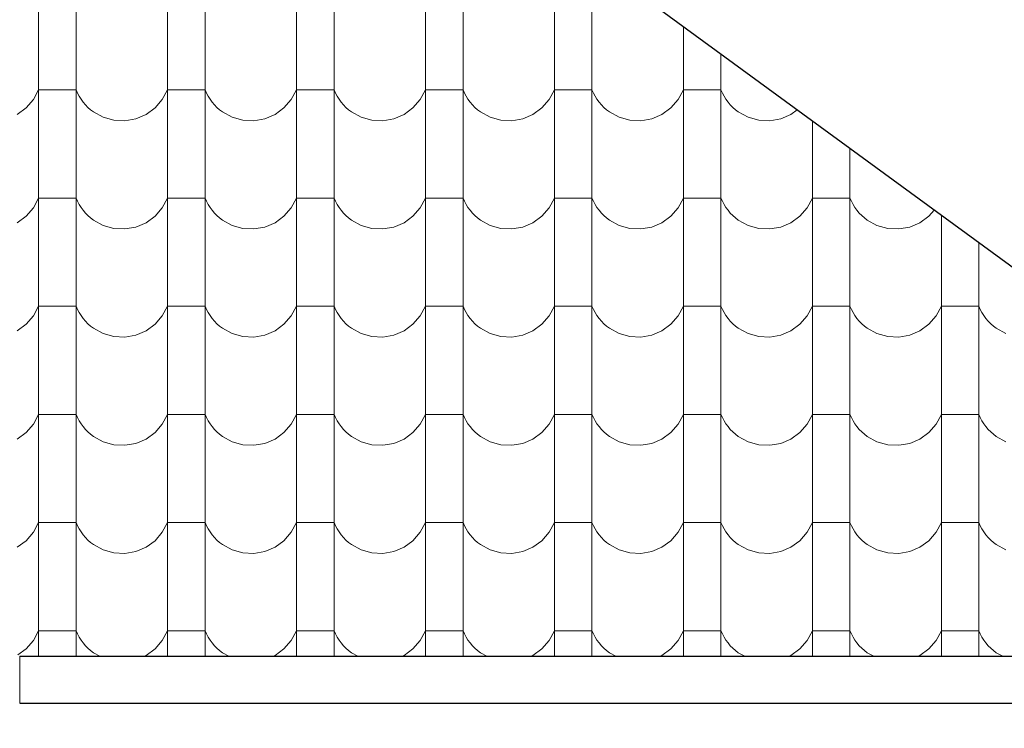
# Model space of a CAD drawing. Header units: millimetres. Extents: x -29624 to 9939, y -6894 to 6495.
# Tile 221 of 243: x 3915 to 4167, y -5498 to -5316. Entities that reach past the tile are written whole.
import ezdxf

# ---------------------------------------------------------------- set-up
doc = ezdxf.new("R2010")
doc.units = ezdxf.units.MM
doc.header["$MEASUREMENT"] = 0
doc.layers.add('810-G Ogólne', color=7, linetype='Continuous')
doc.layers.add('990-D Import IFC', color=7, linetype='Continuous')

# ---------------------------------------------------------------- blocks, each defined once
blk = doc.blocks.new('*X1836', base_point=(515069.4, 47309.9))
at = {"layer": '990-D Import IFC', "color": 251, "linetype": 'Continuous', "lineweight": 13, "true_color": 0x6a6a6a}
for p, q in [((669131.4, -40776.1), (669131.4, -41053.1)), ((669227.5, -40776.1), (669227.5, -41053.1)), ((669461.4, -40776.1), (669461.4, -41053.1)), ((669557.5, -40776.1), (669557.5, -41053.1)), ((669791.4, -40776.1), (669791.4, -41053.1)), ((669887.5, -40776.1), (669887.5, -41053.1)), ((670121.4, -40776.1), (670121.4, -41053.1)), ((670217.5, -40776.1), (670217.5, -41053.1)), ((670451.4, -40776.1), (670451.4, -41053.1)), ((670547.5, -40828.3), (670547.5, -41053.1)), ((670781.4, -40999.6), (670781.4, -41053.1)), ((669131.4, -41053.1), (669131.4, -41330.1)), ((669227.5, -41053.1), (669227.5, -41330.1)), ((669461.4, -41053.1), (669461.4, -41330.1)), ((669557.5, -41053.1), (669557.5, -41330.1)), ((669791.4, -41053.1), (669791.4, -41330.1)), ((669887.5, -41053.1), (669887.5, -41330.1)), ((670121.4, -41053.1), (670121.4, -41330.1)), ((670217.5, -41053.1), (670217.5, -41330.1)), ((670451.4, -41053.1), (670451.4, -41330.1)), ((670547.5, -41053.1), (670547.5, -41330.1)), ((670781.4, -41053.1), (670781.4, -41330.1)), ((670877.5, -41069.9), (670877.5, -41330.1)), ((669118.1, -41186.2), (669131.4, -41161.2)), ((669179.4, -41161.2), (669131.4, -41161.2)), ((669227.5, -41161.2), (669179.4, -41161.2)), ((669227.5, -41161.2), (669231.1, -41169.5)), ((669448.1, -41186.2), (669461.4, -41161.2)), ((669509.4, -41161.2), (669461.4, -41161.2)), ((669557.5, -41161.2), (669509.4, -41161.2)), ((669557.5, -41161.2), (669561.1, -41169.5)), ((669778.1, -41186.2), (669791.4, -41161.2)), ((669839.4, -41161.2), (669791.4, -41161.2)), ((669887.5, -41161.2), (669839.4, -41161.2)), ((669887.5, -41161.2), (669891.1, -41169.5)), ((670108.1, -41186.2), (670121.4, -41161.2)), ((670169.4, -41161.2), (670121.4, -41161.2)), ((670217.5, -41161.2), (670169.4, -41161.2)), ((670217.5, -41161.2), (670221.1, -41169.5)), ((670438.1, -41186.2), (670451.4, -41161.2)), ((670499.4, -41161.2), (670451.4, -41161.2)), ((670547.5, -41161.2), (670499.4, -41161.2)), ((670547.5, -41161.2), (670551.1, -41169.5)), ((670768.1, -41186.2), (670781.4, -41161.2)), ((670829.4, -41161.2), (670781.4, -41161.2)), ((670877.5, -41161.2), (670829.4, -41161.2)), ((670877.5, -41161.2), (670881.1, -41169.5)), ((669099.4, -41207.7), (669118.1, -41186.2)), ((669231.1, -41169.5), (669235.4, -41177.6)), ((669235.4, -41177.6), (669240.2, -41185.3)), ((669240.2, -41185.3), (669245.5, -41192.7)), ((669429.4, -41207.7), (669448.1, -41186.2)), ((669561.1, -41169.5), (669565.4, -41177.6)), ((669565.4, -41177.6), (669570.2, -41185.3)), ((669570.2, -41185.3), (669575.5, -41192.7)), ((669759.4, -41207.7), (669778.1, -41186.2)), ((669891.1, -41169.5), (669895.4, -41177.6)), ((669895.4, -41177.6), (669900.2, -41185.3)), ((669900.2, -41185.3), (669905.5, -41192.7)), ((670089.4, -41207.7), (670108.1, -41186.2)), ((670221.1, -41169.5), (670225.4, -41177.6)), ((670225.4, -41177.6), (670230.2, -41185.3)), ((670230.2, -41185.3), (670235.5, -41192.7)), ((670419.4, -41207.7), (670438.1, -41186.2)), ((670551.1, -41169.5), (670555.4, -41177.6)), ((670555.4, -41177.6), (670560.2, -41185.3)), ((670560.2, -41185.3), (670565.5, -41192.7)), ((670749.4, -41207.7), (670768.1, -41186.2)), ((670881.1, -41169.5), (670885.4, -41177.6)), ((670885.4, -41177.6), (670890.2, -41185.3)), ((670890.2, -41185.3), (670895.5, -41192.7)), ((669076.5, -41224.4), (669099.4, -41207.7)), ((669245.5, -41192.7), (669251.4, -41199.6)), ((669251.4, -41199.6), (669257.8, -41206.1)), ((669257.8, -41206.1), (669264.6, -41212.2)), ((669264.6, -41212.2), (669271.9, -41217.7)), ((669406.5, -41224.4), (669429.4, -41207.7)), ((669575.5, -41192.7), (669581.4, -41199.6)), ((669581.4, -41199.6), (669587.8, -41206.1)), ((669587.8, -41206.1), (669594.6, -41212.2)), ((669594.6, -41212.2), (669601.9, -41217.7)), ((669736.5, -41224.4), (669759.4, -41207.7)), ((669905.5, -41192.7), (669911.4, -41199.6)), ((669911.4, -41199.6), (669917.8, -41206.1)), ((669917.8, -41206.1), (669924.6, -41212.2)), ((669924.6, -41212.2), (669931.9, -41217.7)), ((670066.5, -41224.4), (670089.4, -41207.7)), ((670235.5, -41192.7), (670241.4, -41199.6)), ((670241.4, -41199.6), (670247.8, -41206.1)), ((670247.8, -41206.1), (670254.6, -41212.2)), ((670254.6, -41212.2), (670261.9, -41217.7)), ((670396.5, -41224.4), (670419.4, -41207.7)), ((670565.5, -41192.7), (670571.4, -41199.6)), ((670571.4, -41199.6), (670577.8, -41206.1)), ((670577.8, -41206.1), (670584.6, -41212.2)), ((670584.6, -41212.2), (670591.9, -41217.7)), ((670726.5, -41224.4), (670749.4, -41207.7)), ((670895.5, -41192.7), (670901.4, -41199.6)), ((670901.4, -41199.6), (670907.8, -41206.1)), ((670907.8, -41206.1), (670914.6, -41212.2)), ((670914.6, -41212.2), (670921.9, -41217.7)), ((671056.5, -41224.4), (671072.5, -41212.7)), ((669271.9, -41217.7), (669296.7, -41231.4)), ((669296.7, -41231.4), (669324.1, -41239.1)), ((669324.1, -41239.1), (669352.4, -41240.5)), ((669352.4, -41240.5), (669380.4, -41235.5)), ((669380.4, -41235.5), (669406.5, -41224.4)), ((669601.9, -41217.7), (669626.7, -41231.4)), ((669626.7, -41231.4), (669654.1, -41239.1)), ((669654.1, -41239.1), (669682.4, -41240.5)), ((669682.4, -41240.5), (669710.4, -41235.5)), ((669710.4, -41235.5), (669736.5, -41224.4)), ((669931.9, -41217.7), (669956.7, -41231.4)), ((669956.7, -41231.4), (669984.1, -41239.1)), ((669984.1, -41239.1), (670012.4, -41240.5)), ((670012.4, -41240.5), (670040.4, -41235.5)), ((670040.4, -41235.5), (670066.5, -41224.4)), ((670261.9, -41217.7), (670286.7, -41231.4)), ((670286.7, -41231.4), (670314.1, -41239.1)), ((670314.1, -41239.1), (670342.4, -41240.5)), ((670342.4, -41240.5), (670370.4, -41235.5)), ((670370.4, -41235.5), (670396.5, -41224.4)), ((670591.9, -41217.7), (670616.7, -41231.4)), ((670616.7, -41231.4), (670644.1, -41239.1)), ((670644.1, -41239.1), (670672.4, -41240.5)), ((670672.4, -41240.5), (670700.4, -41235.5)), ((670700.4, -41235.5), (670726.5, -41224.4)), ((670921.9, -41217.7), (670946.7, -41231.4)), ((670946.7, -41231.4), (670974.1, -41239.1)), ((670974.1, -41239.1), (671002.4, -41240.5)), ((671002.4, -41240.5), (671030.4, -41235.5)), ((671030.4, -41235.5), (671056.5, -41224.4)), ((671111.4, -41241.2), (671111.4, -41330.1)), ((671207.5, -41311.5), (671207.5, -41330.1)), ((669131.4, -41330.1), (669131.4, -41607.1)), ((669227.5, -41330.1), (669227.5, -41607.1)), ((669461.4, -41330.1), (669461.4, -41607.1)), ((669557.5, -41330.1), (669557.5, -41607.1)), ((669791.4, -41330.1), (669791.4, -41607.1)), ((669887.5, -41330.1), (669887.5, -41607.1)), ((670121.4, -41330.1), (670121.4, -41607.1)), ((670217.5, -41330.1), (670217.5, -41607.1)), ((670451.4, -41330.1), (670451.4, -41607.1)), ((670547.5, -41330.1), (670547.5, -41607.1)), ((670781.4, -41330.1), (670781.4, -41607.1)), ((670877.5, -41330.1), (670877.5, -41607.1)), ((671111.4, -41330.1), (671111.4, -41607.1)), ((671207.5, -41330.1), (671207.5, -41607.1)), ((669118.1, -41463.2), (669131.4, -41438.2)), ((669179.4, -41438.2), (669131.4, -41438.2)), ((669227.5, -41438.2), (669179.4, -41438.2)), ((669227.5, -41438.2), (669231.1, -41446.5)), ((669448.1, -41463.2), (669461.4, -41438.2)), ((669509.4, -41438.2), (669461.4, -41438.2)), ((669557.5, -41438.2), (669509.4, -41438.2)), ((669557.5, -41438.2), (669561.1, -41446.5)), ((669778.1, -41463.2), (669791.4, -41438.2)), ((669839.4, -41438.2), (669791.4, -41438.2)), ((669887.5, -41438.2), (669839.4, -41438.2)), ((669887.5, -41438.2), (669891.1, -41446.5)), ((670108.1, -41463.2), (670121.4, -41438.2)), ((670169.4, -41438.2), (670121.4, -41438.2)), ((670217.5, -41438.2), (670169.4, -41438.2)), ((670217.5, -41438.2), (670221.1, -41446.5)), ((670438.1, -41463.2), (670451.4, -41438.2)), ((670499.4, -41438.2), (670451.4, -41438.2)), ((670547.5, -41438.2), (670499.4, -41438.2)), ((670547.5, -41438.2), (670551.1, -41446.5)), ((670768.1, -41463.2), (670781.4, -41438.2)), ((670829.4, -41438.2), (670781.4, -41438.2)), ((670877.5, -41438.2), (670829.4, -41438.2)), ((670877.5, -41438.2), (670881.1, -41446.5)), ((671098.1, -41463.2), (671111.4, -41438.2)), ((671159.4, -41438.2), (671111.4, -41438.2)), ((671207.5, -41438.2), (671159.4, -41438.2)), ((671207.5, -41438.2), (671211.1, -41446.5)), ((669099.4, -41484.7), (669118.1, -41463.2)), ((669231.1, -41446.5), (669235.4, -41454.6)), ((669235.4, -41454.6), (669240.2, -41462.3)), ((669240.2, -41462.3), (669245.5, -41469.7)), ((669429.4, -41484.7), (669448.1, -41463.2)), ((669561.1, -41446.5), (669565.4, -41454.6)), ((669565.4, -41454.6), (669570.2, -41462.3)), ((669570.2, -41462.3), (669575.5, -41469.7)), ((669759.4, -41484.7), (669778.1, -41463.2)), ((669891.1, -41446.5), (669895.4, -41454.6)), ((669895.4, -41454.6), (669900.2, -41462.3)), ((669900.2, -41462.3), (669905.5, -41469.7)), ((670089.4, -41484.7), (670108.1, -41463.2)), ((670221.1, -41446.5), (670225.4, -41454.6)), ((670225.4, -41454.6), (670230.2, -41462.3)), ((670230.2, -41462.3), (670235.5, -41469.7)), ((670419.4, -41484.7), (670438.1, -41463.2)), ((670551.1, -41446.5), (670555.4, -41454.6)), ((670555.4, -41454.6), (670560.2, -41462.3)), ((670560.2, -41462.3), (670565.5, -41469.7)), ((670749.4, -41484.7), (670768.1, -41463.2)), ((670881.1, -41446.5), (670885.4, -41454.6)), ((670885.4, -41454.6), (670890.2, -41462.3)), ((670890.2, -41462.3), (670895.5, -41469.7)), ((671079.4, -41484.7), (671098.1, -41463.2)), ((671211.1, -41446.5), (671215.4, -41454.6)), ((671215.4, -41454.6), (671220.2, -41462.3)), ((671220.2, -41462.3), (671225.5, -41469.7)), ((669076.5, -41501.4), (669099.4, -41484.7)), ((669245.5, -41469.7), (669251.4, -41476.6)), ((669251.4, -41476.6), (669257.8, -41483.1)), ((669257.8, -41483.1), (669264.6, -41489.2)), ((669264.6, -41489.2), (669271.9, -41494.7)), ((669406.5, -41501.4), (669429.4, -41484.7)), ((669575.5, -41469.7), (669581.4, -41476.6)), ((669581.4, -41476.6), (669587.8, -41483.1)), ((669587.8, -41483.1), (669594.6, -41489.2)), ((669594.6, -41489.2), (669601.9, -41494.7)), ((669736.5, -41501.4), (669759.4, -41484.7)), ((669905.5, -41469.7), (669911.4, -41476.6)), ((669911.4, -41476.6), (669917.8, -41483.1)), ((669917.8, -41483.1), (669924.6, -41489.2)), ((669924.6, -41489.2), (669931.9, -41494.7)), ((670066.5, -41501.4), (670089.4, -41484.7)), ((670235.5, -41469.7), (670241.4, -41476.6)), ((670241.4, -41476.6), (670247.8, -41483.1)), ((670247.8, -41483.1), (670254.6, -41489.2)), ((670254.6, -41489.2), (670261.9, -41494.7)), ((670396.5, -41501.4), (670419.4, -41484.7)), ((670565.5, -41469.7), (670571.4, -41476.6)), ((670571.4, -41476.6), (670577.8, -41483.1)), ((670577.8, -41483.1), (670584.6, -41489.2)), ((670584.6, -41489.2), (670591.9, -41494.7)), ((670726.5, -41501.4), (670749.4, -41484.7)), ((670895.5, -41469.7), (670901.4, -41476.6)), ((670901.4, -41476.6), (670907.8, -41483.1)), ((670907.8, -41483.1), (670914.6, -41489.2)), ((670914.6, -41489.2), (670921.9, -41494.7)), ((671056.5, -41501.4), (671079.4, -41484.7)), ((671225.5, -41469.7), (671231.4, -41476.6)), ((671231.4, -41476.6), (671237.8, -41483.1)), ((671237.8, -41483.1), (671244.6, -41489.2)), ((671244.6, -41489.2), (671251.9, -41494.7)), ((671386.5, -41501.4), (671409.4, -41484.7)), ((671409.4, -41484.7), (671422.9, -41469.2)), ((671441.4, -41482.8), (671441.4, -41607.1)), ((669271.9, -41494.7), (669296.7, -41508.4)), ((669296.7, -41508.4), (669324.1, -41516.1)), ((669324.1, -41516.1), (669352.4, -41517.5)), ((669352.4, -41517.5), (669380.4, -41512.5)), ((669380.4, -41512.5), (669406.5, -41501.4)), ((669601.9, -41494.7), (669626.7, -41508.4)), ((669626.7, -41508.4), (669654.1, -41516.1)), ((669654.1, -41516.1), (669682.4, -41517.5)), ((669682.4, -41517.5), (669710.4, -41512.5)), ((669710.4, -41512.5), (669736.5, -41501.4)), ((669931.9, -41494.7), (669956.7, -41508.4)), ((669956.7, -41508.4), (669984.1, -41516.1)), ((669984.1, -41516.1), (670012.4, -41517.5)), ((670012.4, -41517.5), (670040.4, -41512.5)), ((670040.4, -41512.5), (670066.5, -41501.4)), ((670261.9, -41494.7), (670286.7, -41508.4)), ((670286.7, -41508.4), (670314.1, -41516.1)), ((670314.1, -41516.1), (670342.4, -41517.5)), ((670342.4, -41517.5), (670370.4, -41512.5)), ((670370.4, -41512.5), (670396.5, -41501.4)), ((670591.9, -41494.7), (670616.7, -41508.4)), ((670616.7, -41508.4), (670644.1, -41516.1)), ((670644.1, -41516.1), (670672.4, -41517.5)), ((670672.4, -41517.5), (670700.4, -41512.5)), ((670700.4, -41512.5), (670726.5, -41501.4)), ((670921.9, -41494.7), (670946.7, -41508.4)), ((670946.7, -41508.4), (670974.1, -41516.1)), ((670974.1, -41516.1), (671002.4, -41517.5)), ((671002.4, -41517.5), (671030.4, -41512.5)), ((671030.4, -41512.5), (671056.5, -41501.4)), ((671251.9, -41494.7), (671276.7, -41508.4)), ((671276.7, -41508.4), (671304.1, -41516.1)), ((671304.1, -41516.1), (671332.4, -41517.5)), ((671332.4, -41517.5), (671360.4, -41512.5)), ((671360.4, -41512.5), (671386.5, -41501.4)), ((671537.5, -41553.2), (671537.5, -41607.1)), ((669131.4, -41607.1), (669131.4, -41884.1)), ((669227.5, -41607.1), (669227.5, -41884.1)), ((669461.4, -41607.1), (669461.4, -41884.1)), ((669557.5, -41607.1), (669557.5, -41884.1)), ((669791.4, -41607.1), (669791.4, -41884.1)), ((669887.5, -41607.1), (669887.5, -41884.1)), ((670121.4, -41607.1), (670121.4, -41884.1)), ((670217.5, -41607.1), (670217.5, -41884.1)), ((670451.4, -41607.1), (670451.4, -41884.1)), ((670547.5, -41607.1), (670547.5, -41884.1)), ((670781.4, -41607.1), (670781.4, -41884.1)), ((670877.5, -41607.1), (670877.5, -41884.1)), ((671111.4, -41607.1), (671111.4, -41884.1)), ((671207.5, -41607.1), (671207.5, -41884.1)), ((671441.4, -41607.1), (671441.4, -41884.1)), ((671537.5, -41607.1), (671537.5, -41884.1)), ((669118.1, -41740.2), (669131.4, -41715.2)), ((669179.4, -41715.2), (669131.4, -41715.2)), ((669227.5, -41715.2), (669179.4, -41715.2)), ((669227.5, -41715.2), (669231.1, -41723.5)), ((669448.1, -41740.2), (669461.4, -41715.2)), ((669509.4, -41715.2), (669461.4, -41715.2)), ((669557.5, -41715.2), (669509.4, -41715.2)), ((669557.5, -41715.2), (669561.1, -41723.5)), ((669778.1, -41740.2), (669791.4, -41715.2)), ((669839.4, -41715.2), (669791.4, -41715.2)), ((669887.5, -41715.2), (669839.4, -41715.2)), ((669887.5, -41715.2), (669891.1, -41723.5)), ((670108.1, -41740.2), (670121.4, -41715.2)), ((670169.4, -41715.2), (670121.4, -41715.2)), ((670217.5, -41715.2), (670169.4, -41715.2)), ((670217.5, -41715.2), (670221.1, -41723.5)), ((670438.1, -41740.2), (670451.4, -41715.2)), ((670499.4, -41715.2), (670451.4, -41715.2)), ((670547.5, -41715.2), (670499.4, -41715.2)), ((670547.5, -41715.2), (670551.1, -41723.5)), ((670768.1, -41740.2), (670781.4, -41715.2)), ((670829.4, -41715.2), (670781.4, -41715.2)), ((670877.5, -41715.2), (670829.4, -41715.2)), ((670877.5, -41715.2), (670881.1, -41723.5)), ((671098.1, -41740.2), (671111.4, -41715.2)), ((671159.4, -41715.2), (671111.4, -41715.2)), ((671207.5, -41715.2), (671159.4, -41715.2)), ((671207.5, -41715.2), (671211.1, -41723.5)), ((671428.1, -41740.2), (671441.4, -41715.2)), ((671489.4, -41715.2), (671441.4, -41715.2)), ((671537.5, -41715.2), (671489.4, -41715.2)), ((671537.5, -41715.2), (671541.1, -41723.5)), ((669099.4, -41761.7), (669118.1, -41740.2)), ((669231.1, -41723.5), (669235.4, -41731.6)), ((669235.4, -41731.6), (669240.2, -41739.3)), ((669240.2, -41739.3), (669245.5, -41746.7)), ((669429.4, -41761.7), (669448.1, -41740.2)), ((669561.1, -41723.5), (669565.4, -41731.6)), ((669565.4, -41731.6), (669570.2, -41739.3)), ((669570.2, -41739.3), (669575.5, -41746.7)), ((669759.4, -41761.7), (669778.1, -41740.2)), ((669891.1, -41723.5), (669895.4, -41731.6)), ((669895.4, -41731.6), (669900.2, -41739.3)), ((669900.2, -41739.3), (669905.5, -41746.7)), ((670089.4, -41761.7), (670108.1, -41740.2)), ((670221.1, -41723.5), (670225.4, -41731.6)), ((670225.4, -41731.6), (670230.2, -41739.3)), ((670230.2, -41739.3), (670235.5, -41746.7)), ((670419.4, -41761.7), (670438.1, -41740.2)), ((670551.1, -41723.5), (670555.4, -41731.6)), ((670555.4, -41731.6), (670560.2, -41739.3)), ((670560.2, -41739.3), (670565.5, -41746.7)), ((670749.4, -41761.7), (670768.1, -41740.2)), ((670881.1, -41723.5), (670885.4, -41731.6)), ((670885.4, -41731.6), (670890.2, -41739.3)), ((670890.2, -41739.3), (670895.5, -41746.7)), ((671079.4, -41761.7), (671098.1, -41740.2)), ((671211.1, -41723.5), (671215.4, -41731.6)), ((671215.4, -41731.6), (671220.2, -41739.3)), ((671220.2, -41739.3), (671225.5, -41746.7)), ((671409.4, -41761.7), (671428.1, -41740.2)), ((671541.1, -41723.5), (671545.4, -41731.6)), ((671545.4, -41731.6), (671550.2, -41739.3)), ((671550.2, -41739.3), (671555.5, -41746.7)), ((669076.5, -41778.4), (669099.4, -41761.7)), ((669245.5, -41746.7), (669251.4, -41753.6)), ((669251.4, -41753.6), (669257.8, -41760.1)), ((669257.8, -41760.1), (669264.6, -41766.2)), ((669264.6, -41766.2), (669271.9, -41771.7)), ((669406.5, -41778.4), (669429.4, -41761.7)), ((669575.5, -41746.7), (669581.4, -41753.6)), ((669581.4, -41753.6), (669587.8, -41760.1)), ((669587.8, -41760.1), (669594.6, -41766.2)), ((669594.6, -41766.2), (669601.9, -41771.7)), ((669736.5, -41778.4), (669759.4, -41761.7)), ((669905.5, -41746.7), (669911.4, -41753.6)), ((669911.4, -41753.6), (669917.8, -41760.1)), ((669917.8, -41760.1), (669924.6, -41766.2)), ((669924.6, -41766.2), (669931.9, -41771.7)), ((670066.5, -41778.4), (670089.4, -41761.7)), ((670235.5, -41746.7), (670241.4, -41753.6)), ((670241.4, -41753.6), (670247.8, -41760.1)), ((670247.8, -41760.1), (670254.6, -41766.2)), ((670254.6, -41766.2), (670261.9, -41771.7)), ((670396.5, -41778.4), (670419.4, -41761.7)), ((670565.5, -41746.7), (670571.4, -41753.6)), ((670571.4, -41753.6), (670577.8, -41760.1)), ((670577.8, -41760.1), (670584.6, -41766.2)), ((670584.6, -41766.2), (670591.9, -41771.7)), ((670726.5, -41778.4), (670749.4, -41761.7)), ((670895.5, -41746.7), (670901.4, -41753.6)), ((670901.4, -41753.6), (670907.8, -41760.1)), ((670907.8, -41760.1), (670914.6, -41766.2)), ((670914.6, -41766.2), (670921.9, -41771.7)), ((671056.5, -41778.4), (671079.4, -41761.7)), ((671225.5, -41746.7), (671231.4, -41753.6)), ((671231.4, -41753.6), (671237.8, -41760.1)), ((671237.8, -41760.1), (671244.6, -41766.2)), ((671244.6, -41766.2), (671251.9, -41771.7)), ((671386.5, -41778.4), (671409.4, -41761.7)), ((671555.5, -41746.7), (671561.4, -41753.6)), ((671561.4, -41753.6), (671567.8, -41760.1)), ((671567.8, -41760.1), (671574.6, -41766.2)), ((671574.6, -41766.2), (671581.9, -41771.7)), ((669271.9, -41771.7), (669296.7, -41785.4)), ((669296.7, -41785.4), (669324.1, -41793.1)), ((669324.1, -41793.1), (669352.4, -41794.5)), ((669352.4, -41794.5), (669380.4, -41789.5)), ((669380.4, -41789.5), (669406.5, -41778.4)), ((669601.9, -41771.7), (669626.7, -41785.4)), ((669626.7, -41785.4), (669654.1, -41793.1)), ((669654.1, -41793.1), (669682.4, -41794.5)), ((669682.4, -41794.5), (669710.4, -41789.5)), ((669710.4, -41789.5), (669736.5, -41778.4)), ((669931.9, -41771.7), (669956.7, -41785.4)), ((669956.7, -41785.4), (669984.1, -41793.1)), ((669984.1, -41793.1), (670012.4, -41794.5)), ((670012.4, -41794.5), (670040.4, -41789.5)), ((670040.4, -41789.5), (670066.5, -41778.4)), ((670261.9, -41771.7), (670286.7, -41785.4)), ((670286.7, -41785.4), (670314.1, -41793.1)), ((670314.1, -41793.1), (670342.4, -41794.5)), ((670342.4, -41794.5), (670370.4, -41789.5)), ((670370.4, -41789.5), (670396.5, -41778.4)), ((670591.9, -41771.7), (670616.7, -41785.4)), ((670616.7, -41785.4), (670644.1, -41793.1)), ((670644.1, -41793.1), (670672.4, -41794.5)), ((670672.4, -41794.5), (670700.4, -41789.5)), ((670700.4, -41789.5), (670726.5, -41778.4)), ((670921.9, -41771.7), (670946.7, -41785.4)), ((670946.7, -41785.4), (670974.1, -41793.1)), ((670974.1, -41793.1), (671002.4, -41794.5)), ((671002.4, -41794.5), (671030.4, -41789.5)), ((671030.4, -41789.5), (671056.5, -41778.4)), ((671251.9, -41771.7), (671276.7, -41785.4)), ((671276.7, -41785.4), (671304.1, -41793.1)), ((671304.1, -41793.1), (671332.4, -41794.5)), ((671332.4, -41794.5), (671360.4, -41789.5)), ((671360.4, -41789.5), (671386.5, -41778.4)), ((671581.9, -41771.7), (671606.7, -41785.4)), ((669131.4, -41884.1), (669131.4, -42161.1)), ((669227.5, -41884.1), (669227.5, -42161.1)), ((669461.4, -41884.1), (669461.4, -42161.1)), ((669557.5, -41884.1), (669557.5, -42161.1)), ((669791.4, -41884.1), (669791.4, -42161.1)), ((669887.5, -41884.1), (669887.5, -42161.1)), ((670121.4, -41884.1), (670121.4, -42161.1)), ((670217.5, -41884.1), (670217.5, -42161.1)), ((670451.4, -41884.1), (670451.4, -42161.1)), ((670547.5, -41884.1), (670547.5, -42161.1)), ((670781.4, -41884.1), (670781.4, -42161.1)), ((670877.5, -41884.1), (670877.5, -42161.1)), ((671111.4, -41884.1), (671111.4, -42161.1)), ((671207.5, -41884.1), (671207.5, -42161.1)), ((671441.4, -41884.1), (671441.4, -42161.1)), ((671537.5, -41884.1), (671537.5, -42161.1)), ((669118.1, -42017.2), (669131.4, -41992.2)), ((669179.4, -41992.2), (669131.4, -41992.2)), ((669227.5, -41992.2), (669179.4, -41992.2)), ((669227.5, -41992.2), (669231.1, -42000.5)), ((669448.1, -42017.2), (669461.4, -41992.2)), ((669509.4, -41992.2), (669461.4, -41992.2)), ((669557.5, -41992.2), (669509.4, -41992.2)), ((669557.5, -41992.2), (669561.1, -42000.5)), ((669778.1, -42017.2), (669791.4, -41992.2)), ((669839.4, -41992.2), (669791.4, -41992.2)), ((669887.5, -41992.2), (669839.4, -41992.2)), ((669887.5, -41992.2), (669891.1, -42000.5)), ((670108.1, -42017.2), (670121.4, -41992.2)), ((670169.4, -41992.2), (670121.4, -41992.2)), ((670217.5, -41992.2), (670169.4, -41992.2)), ((670217.5, -41992.2), (670221.1, -42000.5)), ((670438.1, -42017.2), (670451.4, -41992.2)), ((670499.4, -41992.2), (670451.4, -41992.2)), ((670547.5, -41992.2), (670499.4, -41992.2)), ((670547.5, -41992.2), (670551.1, -42000.5)), ((670768.1, -42017.2), (670781.4, -41992.2)), ((670829.4, -41992.2), (670781.4, -41992.2)), ((670877.5, -41992.2), (670829.4, -41992.2)), ((670877.5, -41992.2), (670881.1, -42000.5)), ((671098.1, -42017.2), (671111.4, -41992.2)), ((671159.4, -41992.2), (671111.4, -41992.2)), ((671207.5, -41992.2), (671159.4, -41992.2)), ((671207.5, -41992.2), (671211.1, -42000.5)), ((671428.1, -42017.2), (671441.4, -41992.2)), ((671489.4, -41992.2), (671441.4, -41992.2)), ((671537.5, -41992.2), (671489.4, -41992.2)), ((671537.5, -41992.2), (671541.1, -42000.5)), ((669099.4, -42038.7), (669118.1, -42017.2)), ((669231.1, -42000.5), (669235.4, -42008.6)), ((669235.4, -42008.6), (669240.2, -42016.3)), ((669240.2, -42016.3), (669245.5, -42023.7)), ((669429.4, -42038.7), (669448.1, -42017.2)), ((669561.1, -42000.5), (669565.4, -42008.6)), ((669565.4, -42008.6), (669570.2, -42016.3)), ((669570.2, -42016.3), (669575.5, -42023.7)), ((669759.4, -42038.7), (669778.1, -42017.2)), ((669891.1, -42000.5), (669895.4, -42008.6)), ((669895.4, -42008.6), (669900.2, -42016.3)), ((669900.2, -42016.3), (669905.5, -42023.7)), ((670089.4, -42038.7), (670108.1, -42017.2)), ((670221.1, -42000.5), (670225.4, -42008.6)), ((670225.4, -42008.6), (670230.2, -42016.3)), ((670230.2, -42016.3), (670235.5, -42023.7)), ((670419.4, -42038.7), (670438.1, -42017.2)), ((670551.1, -42000.5), (670555.4, -42008.6)), ((670555.4, -42008.6), (670560.2, -42016.3)), ((670560.2, -42016.3), (670565.5, -42023.7)), ((670749.4, -42038.7), (670768.1, -42017.2)), ((670881.1, -42000.5), (670885.4, -42008.6)), ((670885.4, -42008.6), (670890.2, -42016.3)), ((670890.2, -42016.3), (670895.5, -42023.7)), ((671079.4, -42038.7), (671098.1, -42017.2)), ((671211.1, -42000.5), (671215.4, -42008.6)), ((671215.4, -42008.6), (671220.2, -42016.3)), ((671220.2, -42016.3), (671225.5, -42023.7)), ((671409.4, -42038.7), (671428.1, -42017.2)), ((671541.1, -42000.5), (671545.4, -42008.6)), ((671545.4, -42008.6), (671550.2, -42016.3)), ((671550.2, -42016.3), (671555.5, -42023.7)), ((669076.5, -42055.4), (669099.4, -42038.7)), ((669245.5, -42023.7), (669251.4, -42030.6)), ((669251.4, -42030.6), (669257.8, -42037.1)), ((669257.8, -42037.1), (669264.6, -42043.2)), ((669264.6, -42043.2), (669271.9, -42048.7)), ((669406.5, -42055.4), (669429.4, -42038.7)), ((669575.5, -42023.7), (669581.4, -42030.6)), ((669581.4, -42030.6), (669587.8, -42037.1)), ((669587.8, -42037.1), (669594.6, -42043.2)), ((669594.6, -42043.2), (669601.9, -42048.7)), ((669736.5, -42055.4), (669759.4, -42038.7)), ((669905.5, -42023.7), (669911.4, -42030.6)), ((669911.4, -42030.6), (669917.8, -42037.1)), ((669917.8, -42037.1), (669924.6, -42043.2)), ((669924.6, -42043.2), (669931.9, -42048.7)), ((670066.5, -42055.4), (670089.4, -42038.7)), ((670235.5, -42023.7), (670241.4, -42030.6)), ((670241.4, -42030.6), (670247.8, -42037.1)), ((670247.8, -42037.1), (670254.6, -42043.2)), ((670254.6, -42043.2), (670261.9, -42048.7)), ((670396.5, -42055.4), (670419.4, -42038.7)), ((670565.5, -42023.7), (670571.4, -42030.6)), ((670571.4, -42030.6), (670577.8, -42037.1)), ((670577.8, -42037.1), (670584.6, -42043.2)), ((670584.6, -42043.2), (670591.9, -42048.7)), ((670726.5, -42055.4), (670749.4, -42038.7)), ((670895.5, -42023.7), (670901.4, -42030.6)), ((670901.4, -42030.6), (670907.8, -42037.1)), ((670907.8, -42037.1), (670914.6, -42043.2)), ((670914.6, -42043.2), (670921.9, -42048.7)), ((671056.5, -42055.4), (671079.4, -42038.7)), ((671225.5, -42023.7), (671231.4, -42030.6)), ((671231.4, -42030.6), (671237.8, -42037.1)), ((671237.8, -42037.1), (671244.6, -42043.2)), ((671244.6, -42043.2), (671251.9, -42048.7)), ((671386.5, -42055.4), (671409.4, -42038.7)), ((671555.5, -42023.7), (671561.4, -42030.6)), ((671561.4, -42030.6), (671567.8, -42037.1)), ((671567.8, -42037.1), (671574.6, -42043.2)), ((671574.6, -42043.2), (671581.9, -42048.7)), ((669271.9, -42048.7), (669296.7, -42062.4)), ((669296.7, -42062.4), (669324.1, -42070.1)), ((669324.1, -42070.1), (669352.4, -42071.5)), ((669352.4, -42071.5), (669380.4, -42066.5)), ((669380.4, -42066.5), (669406.5, -42055.4)), ((669601.9, -42048.7), (669626.7, -42062.4)), ((669626.7, -42062.4), (669654.1, -42070.1)), ((669654.1, -42070.1), (669682.4, -42071.5)), ((669682.4, -42071.5), (669710.4, -42066.5)), ((669710.4, -42066.5), (669736.5, -42055.4)), ((669931.9, -42048.7), (669956.7, -42062.4)), ((669956.7, -42062.4), (669984.1, -42070.1)), ((669984.1, -42070.1), (670012.4, -42071.5)), ((670012.4, -42071.5), (670040.4, -42066.5)), ((670040.4, -42066.5), (670066.5, -42055.4)), ((670261.9, -42048.7), (670286.7, -42062.4)), ((670286.7, -42062.4), (670314.1, -42070.1)), ((670314.1, -42070.1), (670342.4, -42071.5)), ((670342.4, -42071.5), (670370.4, -42066.5)), ((670370.4, -42066.5), (670396.5, -42055.4)), ((670591.9, -42048.7), (670616.7, -42062.4)), ((670616.7, -42062.4), (670644.1, -42070.1)), ((670644.1, -42070.1), (670672.4, -42071.5)), ((670672.4, -42071.5), (670700.4, -42066.5)), ((670700.4, -42066.5), (670726.5, -42055.4)), ((670921.9, -42048.7), (670946.7, -42062.4)), ((670946.7, -42062.4), (670974.1, -42070.1)), ((670974.1, -42070.1), (671002.4, -42071.5)), ((671002.4, -42071.5), (671030.4, -42066.5)), ((671030.4, -42066.5), (671056.5, -42055.4)), ((671251.9, -42048.7), (671276.7, -42062.4)), ((671276.7, -42062.4), (671304.1, -42070.1)), ((671304.1, -42070.1), (671332.4, -42071.5)), ((671332.4, -42071.5), (671360.4, -42066.5)), ((671360.4, -42066.5), (671386.5, -42055.4)), ((671581.9, -42048.7), (671606.7, -42062.4)), ((669131.4, -42161.1), (669131.4, -42438.1)), ((669227.5, -42161.1), (669227.5, -42438.1)), ((669461.4, -42161.1), (669461.4, -42438.1)), ((669557.5, -42161.1), (669557.5, -42438.1)), ((669791.4, -42161.1), (669791.4, -42438.1)), ((669887.5, -42161.1), (669887.5, -42438.1)), ((670121.4, -42161.1), (670121.4, -42438.1)), ((670217.5, -42161.1), (670217.5, -42438.1)), ((670451.4, -42161.1), (670451.4, -42438.1)), ((670547.5, -42161.1), (670547.5, -42438.1)), ((670781.4, -42161.1), (670781.4, -42438.1)), ((670877.5, -42161.1), (670877.5, -42438.1)), ((671111.4, -42161.1), (671111.4, -42438.1)), ((671207.5, -42161.1), (671207.5, -42438.1)), ((671441.4, -42161.1), (671441.4, -42438.1)), ((671537.5, -42161.1), (671537.5, -42438.1)), ((669118.1, -42294.2), (669131.4, -42269.2)), ((669179.4, -42269.2), (669131.4, -42269.2)), ((669227.5, -42269.2), (669179.4, -42269.2)), ((669227.5, -42269.2), (669231.1, -42277.5)), ((669448.1, -42294.2), (669461.4, -42269.2)), ((669509.4, -42269.2), (669461.4, -42269.2)), ((669557.5, -42269.2), (669509.4, -42269.2)), ((669557.5, -42269.2), (669561.1, -42277.5)), ((669778.1, -42294.2), (669791.4, -42269.2)), ((669839.4, -42269.2), (669791.4, -42269.2)), ((669887.5, -42269.2), (669839.4, -42269.2)), ((669887.5, -42269.2), (669891.1, -42277.5)), ((670108.1, -42294.2), (670121.4, -42269.2)), ((670169.4, -42269.2), (670121.4, -42269.2)), ((670217.5, -42269.2), (670169.4, -42269.2)), ((670217.5, -42269.2), (670221.1, -42277.5)), ((670438.1, -42294.2), (670451.4, -42269.2)), ((670499.4, -42269.2), (670451.4, -42269.2)), ((670547.5, -42269.2), (670499.4, -42269.2)), ((670547.5, -42269.2), (670551.1, -42277.5)), ((670768.1, -42294.2), (670781.4, -42269.2)), ((670829.4, -42269.2), (670781.4, -42269.2)), ((670877.5, -42269.2), (670829.4, -42269.2)), ((670877.5, -42269.2), (670881.1, -42277.5)), ((671098.1, -42294.2), (671111.4, -42269.2)), ((671159.4, -42269.2), (671111.4, -42269.2)), ((671207.5, -42269.2), (671159.4, -42269.2)), ((671207.5, -42269.2), (671211.1, -42277.5)), ((671428.1, -42294.2), (671441.4, -42269.2)), ((671489.4, -42269.2), (671441.4, -42269.2)), ((671537.5, -42269.2), (671489.4, -42269.2)), ((671537.5, -42269.2), (671541.1, -42277.5)), ((669099.4, -42315.7), (669118.1, -42294.2)), ((669231.1, -42277.5), (669235.4, -42285.6)), ((669235.4, -42285.6), (669240.2, -42293.3)), ((669240.2, -42293.3), (669245.5, -42300.7)), ((669429.4, -42315.7), (669448.1, -42294.2)), ((669561.1, -42277.5), (669565.4, -42285.6)), ((669565.4, -42285.6), (669570.2, -42293.3)), ((669570.2, -42293.3), (669575.5, -42300.7)), ((669759.4, -42315.7), (669778.1, -42294.2)), ((669891.1, -42277.5), (669895.4, -42285.6)), ((669895.4, -42285.6), (669900.2, -42293.3)), ((669900.2, -42293.3), (669905.5, -42300.7)), ((670089.4, -42315.7), (670108.1, -42294.2)), ((670221.1, -42277.5), (670225.4, -42285.6)), ((670225.4, -42285.6), (670230.2, -42293.3)), ((670230.2, -42293.3), (670235.5, -42300.7)), ((670419.4, -42315.7), (670438.1, -42294.2)), ((670551.1, -42277.5), (670555.4, -42285.6)), ((670555.4, -42285.6), (670560.2, -42293.3)), ((670560.2, -42293.3), (670565.5, -42300.7)), ((670749.4, -42315.7), (670768.1, -42294.2)), ((670881.1, -42277.5), (670885.4, -42285.6)), ((670885.4, -42285.6), (670890.2, -42293.3)), ((670890.2, -42293.3), (670895.5, -42300.7)), ((671079.4, -42315.7), (671098.1, -42294.2)), ((671211.1, -42277.5), (671215.4, -42285.6)), ((671215.4, -42285.6), (671220.2, -42293.3)), ((671220.2, -42293.3), (671225.5, -42300.7)), ((671409.4, -42315.7), (671428.1, -42294.2)), ((671541.1, -42277.5), (671545.4, -42285.6)), ((671545.4, -42285.6), (671550.2, -42293.3)), ((671550.2, -42293.3), (671555.5, -42300.7)), ((669076.5, -42332.4), (669099.4, -42315.7)), ((669245.5, -42300.7), (669251.4, -42307.6)), ((669251.4, -42307.6), (669257.8, -42314.1)), ((669257.8, -42314.1), (669264.6, -42320.2)), ((669264.6, -42320.2), (669271.9, -42325.7)), ((669406.5, -42332.4), (669429.4, -42315.7)), ((669575.5, -42300.7), (669581.4, -42307.6)), ((669581.4, -42307.6), (669587.8, -42314.1)), ((669587.8, -42314.1), (669594.6, -42320.2)), ((669594.6, -42320.2), (669601.9, -42325.7)), ((669736.5, -42332.4), (669759.4, -42315.7)), ((669905.5, -42300.7), (669911.4, -42307.6)), ((669911.4, -42307.6), (669917.8, -42314.1)), ((669917.8, -42314.1), (669924.6, -42320.2)), ((669924.6, -42320.2), (669931.9, -42325.7)), ((670066.5, -42332.4), (670089.4, -42315.7)), ((670235.5, -42300.7), (670241.4, -42307.6)), ((670241.4, -42307.6), (670247.8, -42314.1)), ((670247.8, -42314.1), (670254.6, -42320.2)), ((670254.6, -42320.2), (670261.9, -42325.7)), ((670396.5, -42332.4), (670419.4, -42315.7)), ((670565.5, -42300.7), (670571.4, -42307.6)), ((670571.4, -42307.6), (670577.8, -42314.1)), ((670577.8, -42314.1), (670584.6, -42320.2)), ((670584.6, -42320.2), (670591.9, -42325.7)), ((670726.5, -42332.4), (670749.4, -42315.7)), ((670895.5, -42300.7), (670901.4, -42307.6)), ((670901.4, -42307.6), (670907.8, -42314.1)), ((670907.8, -42314.1), (670914.6, -42320.2)), ((670914.6, -42320.2), (670921.9, -42325.7)), ((671056.5, -42332.4), (671079.4, -42315.7)), ((671225.5, -42300.7), (671231.4, -42307.6)), ((671231.4, -42307.6), (671237.8, -42314.1)), ((671237.8, -42314.1), (671244.6, -42320.2)), ((671244.6, -42320.2), (671251.9, -42325.7)), ((671386.5, -42332.4), (671409.4, -42315.7)), ((671555.5, -42300.7), (671561.4, -42307.6)), ((671561.4, -42307.6), (671567.8, -42314.1)), ((671567.8, -42314.1), (671574.6, -42320.2)), ((671574.6, -42320.2), (671581.9, -42325.7)), ((669271.9, -42325.7), (669296.7, -42339.4)), ((669296.7, -42339.4), (669324.1, -42347.1)), ((669324.1, -42347.1), (669352.4, -42348.5)), ((669352.4, -42348.5), (669380.4, -42343.5)), ((669380.4, -42343.5), (669406.5, -42332.4)), ((669601.9, -42325.7), (669626.7, -42339.4)), ((669626.7, -42339.4), (669654.1, -42347.1)), ((669654.1, -42347.1), (669682.4, -42348.5)), ((669682.4, -42348.5), (669710.4, -42343.5)), ((669710.4, -42343.5), (669736.5, -42332.4)), ((669931.9, -42325.7), (669956.7, -42339.4)), ((669956.7, -42339.4), (669984.1, -42347.1)), ((669984.1, -42347.1), (670012.4, -42348.5)), ((670012.4, -42348.5), (670040.4, -42343.5)), ((670040.4, -42343.5), (670066.5, -42332.4)), ((670261.9, -42325.7), (670286.7, -42339.4)), ((670286.7, -42339.4), (670314.1, -42347.1)), ((670314.1, -42347.1), (670342.4, -42348.5)), ((670342.4, -42348.5), (670370.4, -42343.5)), ((670370.4, -42343.5), (670396.5, -42332.4)), ((670591.9, -42325.7), (670616.7, -42339.4)), ((670616.7, -42339.4), (670644.1, -42347.1)), ((670644.1, -42347.1), (670672.4, -42348.5)), ((670672.4, -42348.5), (670700.4, -42343.5)), ((670700.4, -42343.5), (670726.5, -42332.4)), ((670921.9, -42325.7), (670946.7, -42339.4)), ((670946.7, -42339.4), (670974.1, -42347.1)), ((670974.1, -42347.1), (671002.4, -42348.5)), ((671002.4, -42348.5), (671030.4, -42343.5)), ((671030.4, -42343.5), (671056.5, -42332.4)), ((671251.9, -42325.7), (671276.7, -42339.4)), ((671276.7, -42339.4), (671304.1, -42347.1)), ((671304.1, -42347.1), (671332.4, -42348.5)), ((671332.4, -42348.5), (671360.4, -42343.5)), ((671360.4, -42343.5), (671386.5, -42332.4)), ((671581.9, -42325.7), (671606.7, -42339.4)), ((669131.4, -42438.1), (669131.4, -42611.7)), ((669227.5, -42438.1), (669227.5, -42611.7)), ((669461.4, -42438.1), (669461.4, -42611.7)), ((669557.5, -42438.1), (669557.5, -42611.7)), ((669791.4, -42438.1), (669791.4, -42611.7)), ((669887.5, -42438.1), (669887.5, -42611.7)), ((670121.4, -42438.1), (670121.4, -42611.7)), ((670217.5, -42438.1), (670217.5, -42611.7)), ((670451.4, -42438.1), (670451.4, -42611.7)), ((670547.5, -42438.1), (670547.5, -42611.7)), ((670781.4, -42438.1), (670781.4, -42611.7)), ((670877.5, -42438.1), (670877.5, -42611.7)), ((671111.4, -42438.1), (671111.4, -42611.7)), ((671207.5, -42438.1), (671207.5, -42611.7)), ((671441.4, -42438.1), (671441.4, -42611.7)), ((671537.5, -42438.1), (671537.5, -42611.7)), ((669118.1, -42571.2), (669131.4, -42546.2)), ((669179.4, -42546.2), (669131.4, -42546.2)), ((669227.5, -42546.2), (669179.4, -42546.2)), ((669227.5, -42546.2), (669231.1, -42554.5)), ((669448.1, -42571.2), (669461.4, -42546.2)), ((669509.4, -42546.2), (669461.4, -42546.2)), ((669557.5, -42546.2), (669509.4, -42546.2)), ((669557.5, -42546.2), (669561.1, -42554.5)), ((669778.1, -42571.2), (669791.4, -42546.2)), ((669839.4, -42546.2), (669791.4, -42546.2)), ((669887.5, -42546.2), (669839.4, -42546.2)), ((669887.5, -42546.2), (669891.1, -42554.5)), ((670108.1, -42571.2), (670121.4, -42546.2)), ((670169.4, -42546.2), (670121.4, -42546.2)), ((670217.5, -42546.2), (670169.4, -42546.2)), ((670217.5, -42546.2), (670221.1, -42554.5)), ((670438.1, -42571.2), (670451.4, -42546.2)), ((670499.4, -42546.2), (670451.4, -42546.2)), ((670547.5, -42546.2), (670499.4, -42546.2)), ((670547.5, -42546.2), (670551.1, -42554.5)), ((670768.1, -42571.2), (670781.4, -42546.2)), ((670829.4, -42546.2), (670781.4, -42546.2)), ((670877.5, -42546.2), (670829.4, -42546.2)), ((670877.5, -42546.2), (670881.1, -42554.5)), ((671098.1, -42571.2), (671111.4, -42546.2)), ((671159.4, -42546.2), (671111.4, -42546.2)), ((671207.5, -42546.2), (671159.4, -42546.2)), ((671207.5, -42546.2), (671211.1, -42554.5)), ((671428.1, -42571.2), (671441.4, -42546.2)), ((671489.4, -42546.2), (671441.4, -42546.2)), ((671537.5, -42546.2), (671489.4, -42546.2)), ((671537.5, -42546.2), (671541.1, -42554.5)), ((669099.4, -42592.7), (669118.1, -42571.2)), ((669231.1, -42554.5), (669235.4, -42562.6)), ((669235.4, -42562.6), (669240.2, -42570.3)), ((669240.2, -42570.3), (669245.5, -42577.7)), ((669429.4, -42592.7), (669448.1, -42571.2)), ((669561.1, -42554.5), (669565.4, -42562.6)), ((669565.4, -42562.6), (669570.2, -42570.3)), ((669570.2, -42570.3), (669575.5, -42577.7)), ((669759.4, -42592.7), (669778.1, -42571.2)), ((669891.1, -42554.5), (669895.4, -42562.6)), ((669895.4, -42562.6), (669900.2, -42570.3)), ((669900.2, -42570.3), (669905.5, -42577.7)), ((670089.4, -42592.7), (670108.1, -42571.2)), ((670221.1, -42554.5), (670225.4, -42562.6)), ((670225.4, -42562.6), (670230.2, -42570.3)), ((670230.2, -42570.3), (670235.5, -42577.7)), ((670419.4, -42592.7), (670438.1, -42571.2)), ((670551.1, -42554.5), (670555.4, -42562.6)), ((670555.4, -42562.6), (670560.2, -42570.3)), ((670560.2, -42570.3), (670565.5, -42577.7)), ((670749.4, -42592.7), (670768.1, -42571.2)), ((670881.1, -42554.5), (670885.4, -42562.6)), ((670885.4, -42562.6), (670890.2, -42570.3)), ((670890.2, -42570.3), (670895.5, -42577.7)), ((671079.4, -42592.7), (671098.1, -42571.2)), ((671211.1, -42554.5), (671215.4, -42562.6)), ((671215.4, -42562.6), (671220.2, -42570.3)), ((671220.2, -42570.3), (671225.5, -42577.7)), ((671409.4, -42592.7), (671428.1, -42571.2)), ((671541.1, -42554.5), (671545.4, -42562.6)), ((671545.4, -42562.6), (671550.2, -42570.3)), ((671550.2, -42570.3), (671555.5, -42577.7)), ((669078.2, -42608.1), (669099.4, -42592.7)), ((669245.5, -42577.7), (669251.4, -42584.6)), ((669251.4, -42584.6), (669257.8, -42591.1)), ((669257.8, -42591.1), (669264.6, -42597.2)), ((669264.6, -42597.2), (669271.9, -42602.7)), ((669406.5, -42609.4), (669429.4, -42592.7)), ((669575.5, -42577.7), (669581.4, -42584.6)), ((669581.4, -42584.6), (669587.8, -42591.1)), ((669587.8, -42591.1), (669594.6, -42597.2)), ((669594.6, -42597.2), (669601.9, -42602.7)), ((669736.5, -42609.4), (669759.4, -42592.7)), ((669905.5, -42577.7), (669911.4, -42584.6)), ((669911.4, -42584.6), (669917.8, -42591.1)), ((669917.8, -42591.1), (669924.6, -42597.2)), ((669924.6, -42597.2), (669931.9, -42602.7)), ((670066.5, -42609.4), (670089.4, -42592.7)), ((670235.5, -42577.7), (670241.4, -42584.6)), ((670241.4, -42584.6), (670247.8, -42591.1)), ((670247.8, -42591.1), (670254.6, -42597.2)), ((670254.6, -42597.2), (670261.9, -42602.7)), ((670396.5, -42609.4), (670419.4, -42592.7)), ((670565.5, -42577.7), (670571.4, -42584.6)), ((670571.4, -42584.6), (670577.8, -42591.1)), ((670577.8, -42591.1), (670584.6, -42597.2)), ((670584.6, -42597.2), (670591.9, -42602.7)), ((670726.5, -42609.4), (670749.4, -42592.7)), ((670895.5, -42577.7), (670901.4, -42584.6)), ((670901.4, -42584.6), (670907.8, -42591.1)), ((670907.8, -42591.1), (670914.6, -42597.2)), ((670914.6, -42597.2), (670921.9, -42602.7)), ((671056.5, -42609.4), (671079.4, -42592.7)), ((671225.5, -42577.7), (671231.4, -42584.6)), ((671231.4, -42584.6), (671237.8, -42591.1)), ((671237.8, -42591.1), (671244.6, -42597.2)), ((671244.6, -42597.2), (671251.9, -42602.7)), ((671386.5, -42609.4), (671409.4, -42592.7)), ((671555.5, -42577.7), (671561.4, -42584.6)), ((671561.4, -42584.6), (671567.8, -42591.1)), ((671567.8, -42591.1), (671574.6, -42597.2)), ((671574.6, -42597.2), (671581.9, -42602.7)), ((669271.9, -42602.7), (669288.3, -42611.7)), ((669401, -42611.7), (669406.5, -42609.4)), ((669601.9, -42602.7), (669618.3, -42611.7)), ((669731, -42611.7), (669736.5, -42609.4)), ((669931.9, -42602.7), (669948.3, -42611.7)), ((670061, -42611.7), (670066.5, -42609.4)), ((670261.9, -42602.7), (670278.3, -42611.7)), ((670391, -42611.7), (670396.5, -42609.4)), ((670591.9, -42602.7), (670608.3, -42611.7)), ((670721, -42611.7), (670726.5, -42609.4)), ((670921.9, -42602.7), (670938.3, -42611.7)), ((671051, -42611.7), (671056.5, -42609.4)), ((671251.9, -42602.7), (671268.3, -42611.7)), ((671381, -42611.7), (671386.5, -42609.4)), ((671581.9, -42602.7), (671598.3, -42611.7))]:
    blk.add_line(p, q, dxfattribs=at)
blk = doc.blocks.new('Wypełnienie_28_3', base_point=(515069.4, 47309.9))
at = {"layer": '990-D Import IFC', "color": 251, "linetype": 'Continuous', "lineweight": 13, "true_color": 0x6a6a6a}
blk.add_blockref('*X1836', (515069.4, 47309.9), dxfattribs=at)

msp = doc.modelspace()

# ---------------------------------------------------------------- linework, layer by layer
at = {"layer": '810-G Ogólne', "color": 7, "linetype": 'Continuous', "lineweight": 25}
for p, q in [((4305.438, -5479.481), (3765.977, -5084.481)), ((3915.438, -5479.481), (4317.438, -5479.481)), ((3915.438, -5491.481), (4305.438, -5491.481))]:
    msp.add_line(p, q, dxfattribs=at)
at = {"layer": '990-D Import IFC', "color": 7, "linetype": 'Continuous', "lineweight": 13}
msp.add_lwpolyline([(3915.438, -5491.481), (4305.438, -5491.481), (4305.438, -5518.843), (4265.438, -5544.188), (4265.438, -6323.783), (4280.865, -6339.211), (4289.351, -6330.725), (4277.72, -6319.094), (4277.72, -5550.967), (4315.438, -5527.068), (4315.438, -5486.114, 0.1474767), (4317.438, -5479.481), (4315.438, -5479.481), (4305.438, -5479.481), (3915.438, -5479.481)], format="xyb", close=True, dxfattribs=at)

# ---------------------------------------------------------------- block references
at = {"layer": '990-D Import IFC', "color": 251, "linetype": 'Continuous', "lineweight": 13, "true_color": 0x6a6a6a, "xscale": 0.1, "yscale": 0.1, "zscale": 0.1}
msp.add_blockref('Wypełnienie_28_3', (-11485.937, 3512.683), dxfattribs=at)

doc.saveas('drawing.dxf')
